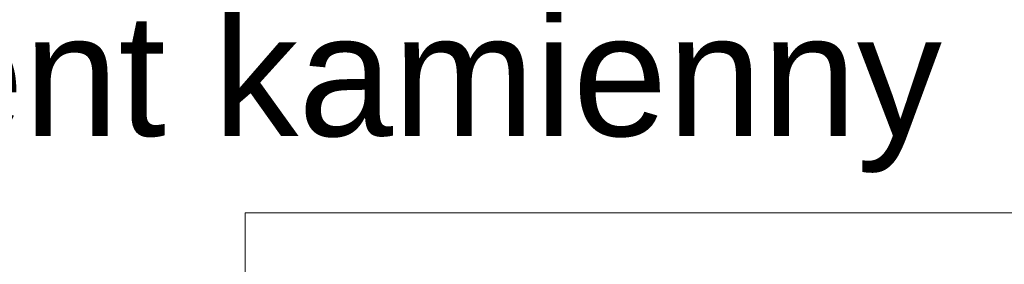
# Model space of a CAD drawing. Header units: millimetres. Extents: x -573548 to 674770, y -210017 to -47794.
# Tile 181 of 234: x 115814 to 117026, y -103779 to -103478. Entities that reach past the tile are written whole.
import ezdxf

# ---------------------------------------------------------------- set-up
doc = ezdxf.new("R2010")
doc.units = ezdxf.units.MM
doc.layers.add('A.02 RZUT PIWNICY_is$0$opisy inne_Nr_pióra__1', color=8, linetype='Continuous', lineweight=9)
doc.styles.add('A.02 RZUT PIWNICY_is$0$STYL_AUTOMATYCZNY_1', font='arial.ttf')

# ---------------------------------------------------------------- blocks, each defined once
blk = doc.blocks.new('A.02 RZUT PIWNICY_is')
at = {"layer": 'A.02 RZUT PIWNICY_is$0$opisy inne_Nr_pióra__1'}
for points in [[(116661.8, -103715.8), (117583.8, -103715.8), (117781.8, -103715.8)], [(116661.8, -103715.8), (116661.8, -104637.7), (116661.8, -104835.8)]]:
    blk.add_lwpolyline(points, dxfattribs=at)
at = {"layer": 'A.02 RZUT PIWNICY_is$0$opisy inne_Nr_pióra__1', "insert": (116546.6, -103568.9), "char_height": 150, "attachment_point": 5, "style": 'A.02 RZUT PIWNICY_is$0$STYL_AUTOMATYCZNY_1'}
blk.add_mtext('\\A1;{\\pqc;\\fArial|b0|i0|c238|p0;\\W1.000000;fundament kamienny}', dxfattribs=at)

msp = doc.modelspace()

# ---------------------------------------------------------------- block references
at = {"ltscale": 10}
msp.add_blockref('A.02 RZUT PIWNICY_is', (-570.2, 0), dxfattribs=at)

doc.saveas('drawing.dxf')
